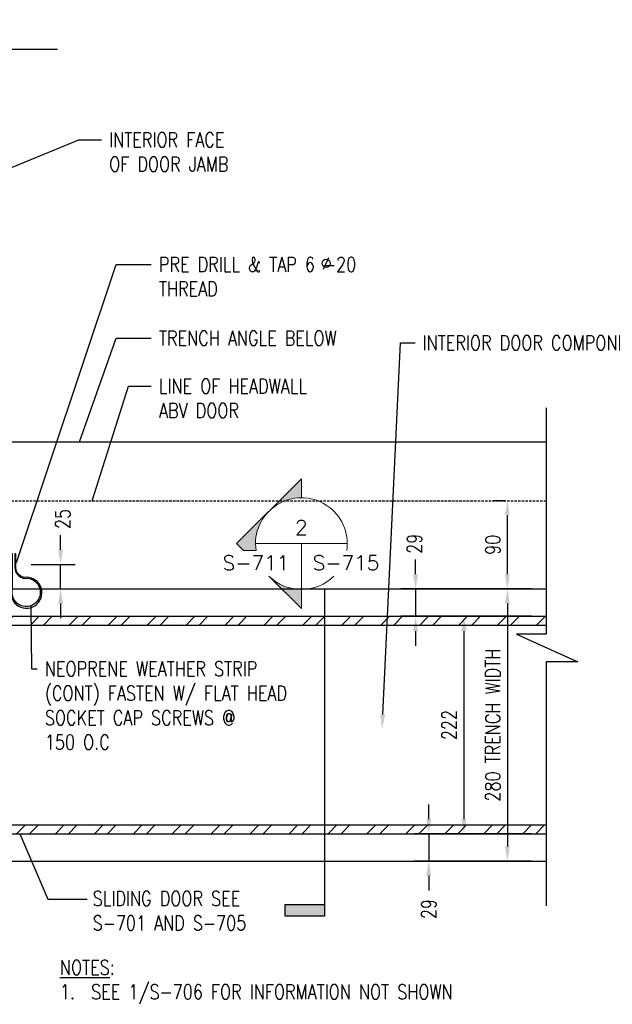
# Model space of a CAD drawing. Header units: millimetres. Extents: x -327 to 3206, y -2087 to 1152.
# Tile 3 of 4: x 836 to 1441, y 61 to 1066. Entities that reach past the tile are written whole.
import ezdxf
from ezdxf import colors
from ezdxf.entities.mleader import LeaderData, LeaderLine
from ezdxf.enums import TextEntityAlignment as Align
from ezdxf.math import Vec2, Vec3

# ---------------------------------------------------------------- set-up
doc = ezdxf.new("R2010")
doc.units = ezdxf.units.MM
doc.linetypes.add('HIDDEN', pattern=[0.375, 0.25, -0.125])
for name, color, linetype in [('G-ANNO-TTLS', 1, 'Continuous'), ('S-ANNO-TEXT', 2, 'Continuous'), ('S-SDEL-DIMS', 3, 'Continuous'), ('S-SDEL-LW10', 8, 'Continuous'), ('S-SDEL-LW15', 145, 'Continuous'), ('S-SDEL-LW25', 3, 'Continuous'), ('S-SECT-CONC', 4, 'Continuous'), ('S-SECT-HIDE', 2, 'HIDDEN'), ('S-SECT-PATT', 1, 'Continuous')]:
    doc.layers.add(name, color=color, linetype=linetype)
doc.layers.add('S-ANNO-SYMB', color=3, linetype='Continuous', lineweight=18)
doc.styles.add('ROMANS', font='ROMANS.shx', dxfattribs={"width": 0.8})
doc.styles.add('STD1', font='simplex', dxfattribs={"height": 0.1})
doc.styles.add('Text', font='romans.shx', dxfattribs={"width": 0.8, "height": 3})
doc.dimstyles.new('NFL_1', dxfattribs={"dimscale": 0, "dimtxt": 3, "dimasz": 3, "dimexe": 3, "dimexo": 3, "dimgap": 1.5, "dimtad": 1, "dimdec": 0, "dimzin": 3, "dimdsep": 46, "dimtxsty": 'Text', "dimcen": 3, "dimdle": 3, "dimclrd": 1, "dimclre": 1, "dimclrt": 2, "dimadec": 0, "dimazin": 0, "dimtfac": 0.75, "dimtdec": 0, "dimtmove": 2, "dimatfit": 3, "dimfxl": 0.125, "dimtfillclr": 1, "dimfrac": 2, "dimtolj": 1, "dimtzin": 0, "dimarcsym": 1})
doc.dimstyles.get("Standard").update_dxf_attribs({"dimtxt": 0.125, "dimasz": 0.125, "dimexe": 0.18, "dimexo": 0.0625, "dimgap": 0.125, "dimtad": 0, "dimtih": 1, "dimtoh": 1, "dimdec": 4, "dimzin": 0, "dimdsep": 46, "dimtxsty": 'Text', "dimcen": 0.125, "dimclrt": 2, "dimadec": 0, "dimazin": 0, "dimtfac": 1, "dimtdec": 4, "dimtofl": 0, "dimtmove": 0, "dimatfit": 3, "dimfxl": 0.18, "dimtolj": 1, "dimtzin": 0, "dimarcsym": 0})

# ---------------------------------------------------------------- blocks, each defined once
blk = doc.blocks.new('*D75')
at = {"layer": 'Defpoints', "color": 0, "transparency": 16777216}
for p in [(1334.3, 574.9), (1347, 574.9), (1347, 484.9)]:
    blk.add_point(p, dxfattribs=at)
at = {"layer": 'S-SDEL-DIMS', "color": 1, "lineweight": -2, "transparency": 16777216}
for p, q in [((1332, 574.9), (1319.3, 574.9)), ((1334.3, 499.9), (1334.3, 559.9)), ((1332, 484.9), (1319.3, 484.9))]:
    blk.add_line(p, q, dxfattribs=at)
at = {"layer": 'S-SDEL-DIMS', "color": 1, "transparency": 16777216}
for points in [[(1331.8, 559.9), (1336.8, 559.9), (1334.3, 574.9)], [(1331.8, 499.9), (1336.8, 499.9), (1334.3, 484.9)]]:
    blk.add_solid(points, dxfattribs=at)
at = {"layer": 'S-SDEL-DIMS', "color": 2, "transparency": 16777216, "insert": (1319.3, 529.9), "char_height": 15, "attachment_point": 5, "rotation": 90, "style": 'Text'}
blk.add_mtext('\\A1;90', dxfattribs=at)
blk = doc.blocks.new('*D80')
at = {"layer": 'Defpoints', "color": 0, "transparency": 16777216}
for p in [(1373.9, 484.9), (1240.5, 456.9), (1373.9, 456.9)]:
    blk.add_point(p, dxfattribs=at)
at = {"layer": 'S-SDEL-DIMS', "color": 1, "lineweight": -2, "transparency": 16777216}
for p, q in [((1240.5, 499.9), (1240.5, 514.9)), ((1358.9, 484.9), (1225.5, 484.9)), ((1240.5, 484.9), (1240.5, 456.9)), ((1358.9, 456.9), (1225.5, 456.9)), ((1240.5, 441.9), (1240.5, 426.9))]:
    blk.add_line(p, q, dxfattribs=at)
at = {"layer": 'S-SDEL-DIMS', "color": 1, "transparency": 16777216}
for points in [[(1238, 499.9), (1243, 499.9), (1240.5, 484.9)], [(1238, 441.9), (1243, 441.9), (1240.5, 456.9)]]:
    blk.add_solid(points, dxfattribs=at)
at = {"layer": 'S-SDEL-DIMS', "color": 2, "transparency": 16777216, "insert": (1239.3, 531), "char_height": 15, "attachment_point": 5, "rotation": 90, "style": 'Text'}
blk.add_mtext('\\A1;29', dxfattribs=at)
blk = doc.blocks.new('*D81')
at = {"layer": 'Defpoints', "color": 0, "transparency": 16777216}
for p in [(1373.9, 456.9), (1289.9, 234.9), (1373.9, 234.9)]:
    blk.add_point(p, dxfattribs=at)
at = {"layer": 'S-SDEL-DIMS', "color": 1, "lineweight": -2, "transparency": 16777216}
for p, q in [((1358.9, 456.9), (1274.9, 456.9)), ((1289.9, 441.9), (1289.9, 249.9)), ((1358.9, 234.9), (1274.9, 234.9))]:
    blk.add_line(p, q, dxfattribs=at)
at = {"layer": 'S-SDEL-DIMS', "color": 1, "transparency": 16777216}
for points in [[(1287.4, 441.9), (1292.4, 441.9), (1289.9, 456.9)], [(1287.4, 249.9), (1292.4, 249.9), (1289.9, 234.9)]]:
    blk.add_solid(points, dxfattribs=at)
at = {"layer": 'S-SDEL-DIMS', "color": 2, "transparency": 16777216, "insert": (1274.9, 345.9), "char_height": 15, "attachment_point": 5, "rotation": 90, "style": 'Text'}
blk.add_mtext('\\A1;222', dxfattribs=at)
blk = doc.blocks.new('*D82')
at = {"layer": 'Defpoints', "color": 0, "transparency": 16777216}
for p in [(1373.9, 234.9), (1254, 206.9), (1373.9, 206.9)]:
    blk.add_point(p, dxfattribs=at)
at = {"layer": 'S-SDEL-DIMS', "color": 1, "lineweight": -2, "transparency": 16777216}
for p, q in [((1254, 249.9), (1254, 264.9)), ((1358.9, 234.9), (1239, 234.9)), ((1254, 234.9), (1254, 206.9)), ((1358.9, 206.9), (1239, 206.9)), ((1254, 191.9), (1254, 176.9))]:
    blk.add_line(p, q, dxfattribs=at)
at = {"layer": 'S-SDEL-DIMS', "color": 1, "transparency": 16777216}
for points in [[(1251.5, 249.9), (1256.5, 249.9), (1254, 234.9)], [(1251.5, 191.9), (1256.5, 191.9), (1254, 206.9)]]:
    blk.add_solid(points, dxfattribs=at)
at = {"layer": 'S-SDEL-DIMS', "color": 2, "transparency": 16777216, "insert": (1254, 158), "char_height": 15, "attachment_point": 5, "rotation": 90, "style": 'Text'}
blk.add_mtext('\\A1;29', dxfattribs=at)
blk = doc.blocks.new('*D83')
at = {"layer": 'Defpoints', "color": 0, "transparency": 16777216}
for p in [(1366, 484.9), (1334.3, 206.9), (1366, 206.9)]:
    blk.add_point(p, dxfattribs=at)
at = {"layer": 'S-SDEL-DIMS', "color": 1, "lineweight": -2, "transparency": 16777216}
for p, q in [((1351, 484.9), (1319.3, 484.9)), ((1334.3, 469.9), (1334.3, 221.9)), ((1351, 206.9), (1319.3, 206.9))]:
    blk.add_line(p, q, dxfattribs=at)
at = {"layer": 'S-SDEL-DIMS', "color": 1, "transparency": 16777216}
for points in [[(1331.8, 469.9), (1336.8, 469.9), (1334.3, 484.9)], [(1331.8, 221.9), (1336.8, 221.9), (1334.3, 206.9)]]:
    blk.add_solid(points, dxfattribs=at)
at = {"layer": 'S-SDEL-DIMS', "color": 2, "transparency": 16777216, "insert": (1319.3, 345.9), "char_height": 15, "attachment_point": 5, "rotation": 90, "style": 'Text'}
blk.add_mtext('\\A1;280 TRENCH WIDTH', dxfattribs=at)
blk = doc.blocks.new('*D84')
at = {"layer": 'Defpoints', "color": 0, "transparency": 16777216}
for p in [(832.8, 509.9), (877.9, 509.9), (827.7, 484.9)]:
    blk.add_point(p, dxfattribs=at)
at = {"layer": 'S-SDEL-DIMS', "color": 1, "lineweight": -2, "transparency": 16777216}
for p, q in [((877.9, 524.9), (877.9, 539.9)), ((847.8, 509.9), (892.9, 509.9)), ((877.9, 484.9), (877.9, 509.9)), ((842.7, 484.9), (892.9, 484.9)), ((877.9, 469.9), (877.9, 454.9))]:
    blk.add_line(p, q, dxfattribs=at)
at = {"layer": 'S-SDEL-DIMS', "color": 1, "transparency": 16777216}
for points in [[(875.4, 524.9), (880.4, 524.9), (877.9, 509.9)], [(875.4, 469.9), (880.4, 469.9), (877.9, 484.9)]]:
    blk.add_solid(points, dxfattribs=at)
at = {"layer": 'S-SDEL-DIMS', "color": 2, "transparency": 16777216, "insert": (880.3, 556.3), "char_height": 15, "attachment_point": 5, "rotation": 90, "style": 'Text'}
blk.add_mtext('\\A1;25', dxfattribs=at)
blk = doc.blocks.new('GH2108')
at = {"color": 0, "linetype": 'ByBlock', "lineweight": -2}
blk.add_line((0.0299, 0.0048), (0.0731, 0.1002), dxfattribs=at)
blk.add_circle((0.0511, 0.0525), 0.0325, dxfattribs=at)
blk = doc.blocks.new('GH2028')
h = blk.add_hatch(color=0)
h.paths.add_polyline_path([(0, 0.4419), (-0.221, 0.221, -0.198912), (0, 0.3125)])
h.paths.add_polyline_path([(-0.221, 0.221), (-0.4419, 0), (-0.3949, -0.0471), (-0.3089, -0.0471, -0.238539)])
h.paths.add_polyline_path([(0, -0.3125, -0.198912), (-0.221, -0.221), (0, -0.4419)])
at = {"color": 0}
blk.add_line((-0.3125, 0), (0.3125, 0), dxfattribs=at)
for points in [[(-0.3089, -0.0471), (-0.3949, -0.0471), (-0.4419, 0), (0, 0.4419), (0, 0.3125)], [(0, 0), (0, -0.4419), (-0.221, -0.221)]]:
    blk.add_lwpolyline(points, dxfattribs=at)
for start, end in [(351.33387, 188.66613), (225, 315)]:
    blk.add_arc((0, 0), 0.3125, start, end, dxfattribs=at)
at = {"color": 0, "linetype": 'ByBlock', "lineweight": -2, "style": 'STD1'}
blk.add_attdef('NUM', text='', height=0.1, dxfattribs=at).set_placement((-0.001, 0.0597), align=Align.CENTER)
blk.add_attdef('APPLIES', text='', height=0.1, dxfattribs=at).set_placement((-0.0826, -0.1809), align=Align.RIGHT)
for tag, p in [('DRAWN', (0.0767, -0.1809)), ('NOTE', (0.2437, -0.3861))]:
    blk.add_attdef(tag, p, '', height=0.1, dxfattribs=at)
blk = doc.blocks.new('FLAG')
blk.add_hatch(color=0).paths.add_polyline_path([(-11.91, 8.03), (-14.29, 8.03), (-14.29, 0), (-11.91, 0)])
at = {"color": 0}
blk.add_lwpolyline([(0, 0), (-14.29, 0), (-14.29, 8.03), (-11.91, 8.03), (-11.91, 0)], dxfattribs=at)

msp = doc.modelspace()

# ---------------------------------------------------------------- hatches: boundary and pattern name
at = {"layer": 'S-SECT-PATT'}
h = msp.add_hatch(dxfattribs=at)
h.set_pattern_fill('ANSI32', color=256, scale=75)
h.set_pattern_definition([(45, (-25724.952, -4049.098), (-19.887378, 19.887378), []), (45, (-25711.693, -4049.098), (-19.887378, 19.887378), [])])
h.paths.add_polyline_path([(587.7, 484.9), (574.7, 484.9), (574.7, 234.9), (587.7, 234.9)])
h.paths.add_polyline_path([(587.7, 523.9), (658.7, 523.9), (658.7, 536.9), (574.7, 536.9), (574.7, 484.9), (587.7, 484.9)])
h.paths.add_polyline_path([(1373.9, 243.9), (587.7, 243.9), (587.7, 234.9), (1373.9, 234.9)])
h.paths.add_polyline_path([(695.9, 253.2, -0.375397), (690.7, 259.1), (690.7, 432.6, -0.375397), (695.9, 438.6), (725.9, 442.6, 0.375397), (727.7, 444.6), (727.7, 447.9), (677.7, 447.9), (677.7, 243.9), (727.7, 243.9), (727.7, 247.1, 0.375397), (725.9, 249.1)])
h.paths.add_polyline_path([(1373.9, 456.9), (587.7, 456.9), (587.7, 447.9), (1373.9, 447.9)])

# ---------------------------------------------------------------- linework, layer by layer
at = {"layer": 'G-ANNO-TTLS'}
msp.add_lwpolyline([(1147.4, 484.2), (1147.4, 222.3)], dxfattribs=at)
at = {"layer": 'S-SDEL-LW10'}
for p, q in [((827.7, 634.9), (1373.9, 634.9)), ((827.7, 484.9), (1373.9, 484.9)), ((35.6, 206.9), (1373.9, 206.9))]:
    msp.add_line(p, q, dxfattribs=at)
at = {"layer": 'S-SDEL-LW15'}
msp.add_lwpolyline([(840.6, 496.6, -0.337324), (832.1, 506.5), (832.1, 520.7), (831.1, 520.7), (831.1, 506.5, 0.33804), (840.4, 495.6, -3.351954), (828.7, 484.9), (828.7, 520.7), (827.7, 520.7), (827.7, 484.9, 3.334093)], format="xyb", close=True, dxfattribs=at)
at = {"layer": 'S-SDEL-LW25'}
for p, q in [((587.7, 456.9), (1373.9, 456.9)), ((587.7, 447.9), (1373.9, 447.9)), ((587.7, 243.9), (1373.9, 243.9)), ((574.7, 234.9), (1373.9, 234.9))]:
    msp.add_line(p, q, dxfattribs=at)
at = {"layer": 'S-SECT-CONC'}
for points in [[(874.9, 1035.6), (414.9, 1035.6), (414.9, 1066), (386.7, 1003.4), (386.7, 1035.6), (11.8, 1035.6)], [(1373.9, 669.7), (1373.9, 438.7), (1343.5, 438.7), (1406.2, 410.5), (1373.9, 410.5), (1373.9, 161.2)]]:
    msp.add_lwpolyline(points, dxfattribs=at)
at = {"layer": 'S-SECT-HIDE', "ltscale": 10}
msp.add_line((827.7, 574.9), (1373.9, 574.9), dxfattribs=at)

# ---------------------------------------------------------------- block references
at = {"layer": 'G-ANNO-TTLS', "xscale": 5, "yscale": 5, "zscale": 5, "rotation": 89.99999999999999}
msp.add_blockref('FLAG', (1147.4, 222.3), dxfattribs=at)
at = {"layer": 'S-ANNO-SYMB', "xscale": 150, "yscale": 150, "zscale": 150}
msp.add_blockref('GH2028', (1123.9, 531.1), dxfattribs=at).add_auto_attribs({'NUM': '2', 'APPLIES': 'S-711', 'DRAWN': 'S-715'})
at = {"layer": 'S-ANNO-TEXT', "xscale": 127, "yscale": 127, "zscale": 127}
msp.add_blockref('GH2108', (1142.7, 810.6), dxfattribs=at)

# ---------------------------------------------------------------- texts
at = {"layer": 'S-ANNO-TEXT', "char_height": 15, "style": 'ROMANS'}
for s, insert, attachment_point in [('\\A1;INTERIOR FACE\\POF DOOR JAMB', (927.5, 951), 1), ('\\A1;PRE DRILL & TAP 6 -20\\PTHREAD', (978.3, 823.7), 1), ('\\A1;TRENCH ANGLE BELOW', (978.3, 748.4), 1), ('\\A1;LINE OF HEADWALL\\PABV DOOR', (978.3, 699.4), 1), ('\\A1;SLIDING DOOR SEE\\PS-701 AND S-705', (910.7, 136.3), 7), ('\\A1;{\\LNOTES}:\\P1.  SEE 1/S-706 FOR INFORMATION NOT SHOWN', (877.2, 61), 7)]:
    msp.add_mtext(s, dxfattribs=dict(at, insert=insert, attachment_point=attachment_point))
at = {"layer": 'S-ANNO-TEXT', "insert": (861.8, 410.9), "char_height": 15, "width": 255.409, "attachment_point": 1, "style": 'ROMANS'}
msp.add_mtext('\\A1;NEOPRENE WEATHER STRIP\\P(CONT) FASTEN W/ FLAT HEAD\\PSOCKET CAP SCREWS @ \\P150 O.C', dxfattribs=at)

# ---------------------------------------------------------------- dimensions: what is measured, and where the dimension line sits
at = {"layer": 'S-SDEL-DIMS'}
for base, p1, p2, picture, middle in [((1334.3, 574.9), (1347, 484.9), (1347, 574.9), '*D75', (1319.3, 529.9)), ((1289.9, 234.9), (1373.9, 456.9), (1373.9, 234.9), '*D81', (1274.9, 345.9))]:
    dim = msp.add_linear_dim(base=base, p1=p1, p2=p2, angle=90, dimstyle='NFL_1', dxfattribs=at)
    dim.commit()
    dim.dimension.update_dxf_attribs({"geometry": picture, "text_midpoint": middle})
dim = msp.add_linear_dim(base=(877.9, 509.9), p1=(827.7, 484.9), p2=(832.8, 509.9), angle=90, dimstyle='NFL_1', dxfattribs=at)
dim.commit()
dim.dimension.update_dxf_attribs({"geometry": '*D84', "text_midpoint": (880.3, 556.3), "dimtype": 160})
for base, p1, p2, picture, middle in [((1240.5, 456.9), (1373.9, 484.9), (1373.9, 456.9), '*D80', (1239.3, 531)), ((1254, 206.9), (1373.9, 234.9), (1373.9, 206.9), '*D82', (1254, 158))]:
    dim = msp.add_linear_dim(base=base, p1=p1, p2=p2, angle=90, text='29', dimstyle='NFL_1', dxfattribs=at)
    dim.commit()
    dim.dimension.update_dxf_attribs({"geometry": picture, "text_midpoint": middle, "dimtype": 160})
dim = msp.add_linear_dim(base=(1334.3, 206.9), p1=(1366, 484.9), p2=(1366, 206.9), angle=90, text='280 TRENCH WIDTH', dimstyle='NFL_1', dxfattribs=at)
dim.commit()
dim.dimension.update_dxf_attribs({"geometry": '*D83', "text_midpoint": (1319.3, 345.9)})

# ---------------------------------------------------------------- leaders
at = {"layer": 'S-ANNO-TEXT', "annotation_type": 0, "has_hookline": 1, "hookline_direction": 0}
for points, override, text_width in [([(827.7, 915.2), (896.6, 943.5), (919.6, 943.5)], {"dimscale": 0, "dimtxt": 0.025, "dimasz": 3, "dimgap": 1.58}, 137.7), ([(832.8, 511.9), (934.8, 816.2), (970.4, 816.2)], {"dimscale": 0, "dimasz": 3, "dimgap": 1.58, "dimtad": 0}, 234.3), ([(897.2, 634.9), (934.8, 740.9), (970.4, 740.9)], {"dimscale": 0, "dimasz": 3, "dimgap": 1.58, "dimtad": 0}, 205.7), ([(910, 574.9), (947.4, 691.9), (970.4, 691.9)], {"dimscale": 0, "dimasz": 3, "dimgap": 1.58, "dimtad": 0}, 170.9), ([(847.6, 467), (848.1, 403.4), (853.9, 403.4)], {"dimscale": 0, "dimgap": 1.58, "dimtad": 0}, 242.9), ([(836.3, 234.9), (865, 168.2), (905.2, 168.2)], {"dimscale": 0, "dimasz": 3, "dimgap": 1.58, "dimtad": 0}, 176.6)]:
    msp.add_leader(points, dimstyle='Standard', override=override, dxfattribs=dict(at, text_width=text_width))
at = {"layer": 'S-ANNO-TEXT'}
ml = msp.add_multileader_mtext('Standard', dxfattribs=at)
ml.set_content('INTERIOR DOOR COMPONENTS NOT SHOWN FOR CLARITY', color=3, style='Text')
ml.set_leader_properties(color=2)
ml.build(insert=Vec2(0, 0))
ml.multileader.update_dxf_attribs({"text_right_attachment_type": 3, "dogleg_length": 3, "arrow_head_size": 15, "scale": 5})
ctx = ml.context
ctx.base_point, ctx.scale, ctx.char_height, ctx.arrow_head_size, ctx.landing_gap_size, ctx.plane_origin = Vec3(1240.2, 736), 5, 15, 15, 7.5, Vec3(1187.8, 351.9)
ctx.right_attachment = 3
notes = []
notes.append((ctx, [(0, (1, 1, 0), (1225.2, 736), (1, 0), 15, [(0, [(1206.3, 341.7)], 0, [])])]))
ctx.mtext.insert, ctx.mtext.width, ctx.mtext.flow_direction = Vec3(1247.7, 743.5), 240.75, 5
for ctx, leaders in notes:
    for number, flags, end, landing, length, lines in leaders:
        leader = LeaderData()
        leader.index, (leader.has_last_leader_line, leader.has_dogleg_vector, leader.attachment_direction) = number, flags
        leader.last_leader_point, leader.dogleg_vector, leader.dogleg_length = Vec3(end), Vec3(landing), length
        for number, points, colour, breaks in lines:
            line = LeaderLine()
            line.index, line.vertices, line.color, line.breaks = number, Vec3.list(points), colors.encode_raw_color(colour), breaks
            leader.lines.append(line)
        ctx.leaders.append(leader)

doc.saveas('drawing.dxf')
